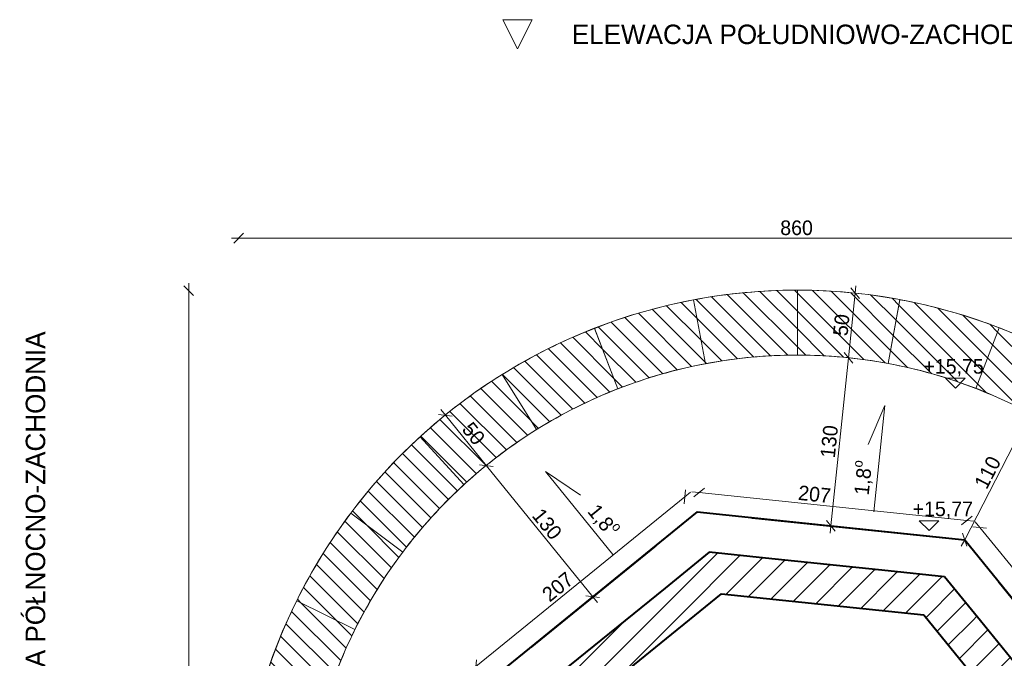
# Model space of a CAD drawing. Header units: millimetres. Extents: x 66905 to 78760, y -2855 to 13188.
# Tile 8 of 11: x 66905 to 74483, y 8271 to 13188. Entities that reach past the tile are written whole.
import ezdxf

# ---------------------------------------------------------------- set-up
doc = ezdxf.new("R2010")
doc.units = ezdxf.units.MM
doc.header["$MEASUREMENT"] = 0
doc.linetypes.add('Wipeout_Contour', pattern=[1000, 0, -1000])
for name, color, linetype, lineweight in [('0_Nr_pióra__1', 7, 'Continuous', 13), ('0_Nr_pióra__7', 7, 'Continuous', 20), ('inw_schody zewnętrzne_Nr_pióra__1', 7, 'Continuous', 13), ('inw_schody zewnętrzne_Nr_pióra__27', 7, 'Continuous', 40), ('inw_schody zewnętrzne_Nr_pióra__87', 7, 'Continuous', 13), ('inw_wymiarowanie_Nr_pióra__1', 7, 'Continuous', 13), ('inw_ściany zewnętrzne_Nr_pióra__27', 7, 'Continuous', 40), ('inw_ściany zewnętrzne_Nr_pióra__87', 7, 'Continuous', 13)]:
    doc.layers.add(name, color=color, linetype=linetype, lineweight=lineweight)
doc.layers.add('0_Nr_pióra__61', color=7, linetype='Continuous', lineweight=13, true_color=0x6a6a6a)
for name, color, linetype in [('inw_schody zewnętrzne', 7, 'Continuous'), ('inw_wymiarowanie', 7, 'Continuous'), ('inw_ściany zewnętrzne', 7, 'Continuous')]:
    doc.layers.add(name, color=color, linetype=linetype)
doc.styles.add('STYL_AUTOMATYCZNY_1', font='txt')
doc.dimstyles.new('STYL_AUTOMATYCZNY__1', dxfattribs={"dimtxt": 112.5, "dimasz": 71.25, "dimexe": 0.18, "dimexo": 0.0625, "dimgap": 0.09, "dimtad": 1, "dimdec": 0, "dimlfac": 0.1, "dimzin": 0, "dimdsep": 46, "dimtxsty": 'STYL_AUTOMATYCZNY_1', "dimblk": 'ARROWHEAD_6', "dimblk1": 'ARROWHEAD_6', "dimblk2": 'ARROWHEAD_6', "dimcen": 0.09, "dimse1": 1, "dimse2": 1, "dimclrd": 7, "dimclre": 7, "dimclrt": 7, "dimadec": 1, "dimazin": 0, "dimtfac": 1, "dimtdec": 4, "dimtmove": 0, "dimatfit": 3, "dimfxl": 0, "dimtolj": 1, "dimtzin": 0, "dimarcsym": 0})
doc.dimstyles.new('STYL_AUTOMATYCZNY__2', dxfattribs={"dimtxt": 112.5, "dimasz": 71.25, "dimexe": 0.18, "dimexo": 0.0625, "dimgap": 0.09, "dimtad": 1, "dimtih": 1, "dimtoh": 1, "dimdec": 0, "dimlfac": 0.1, "dimzin": 0, "dimdsep": 46, "dimtxsty": 'STYL_AUTOMATYCZNY_1', "dimblk": 'ARROWHEAD_6', "dimblk1": 'ARROWHEAD_6', "dimblk2": 'ARROWHEAD_6', "dimcen": 0.09, "dimse1": 1, "dimse2": 1, "dimclrd": 7, "dimclre": 7, "dimclrt": 7, "dimadec": 1, "dimazin": 0, "dimtfac": 1, "dimtdec": 4, "dimtmove": 0, "dimatfit": 3, "dimfxl": 0, "dimtolj": 1, "dimtzin": 0, "dimarcsym": 0})
doc.dimstyles.new('STYL_AUTOMATYCZNY__3', dxfattribs={"dimtxt": 112.5, "dimasz": 71.25, "dimexe": 0.18, "dimexo": 0.0625, "dimgap": 0.09, "dimtad": 1, "dimdec": 0, "dimlfac": 0.1, "dimzin": 0, "dimdsep": 46, "dimtxsty": 'STYL_AUTOMATYCZNY_1', "dimblk": 'ARROWHEAD_6', "dimblk1": 'ARROWHEAD_6', "dimblk2": 'ARROWHEAD_6', "dimcen": 0.09, "dimse1": 1, "dimse2": 1, "dimclrd": 7, "dimclre": 7, "dimclrt": 7, "dimadec": 1, "dimazin": 0, "dimtfac": 1, "dimtdec": 4, "dimtmove": 2, "dimatfit": 3, "dimfxl": 0, "dimtolj": 1, "dimtzin": 0, "dimarcsym": 0})
pattern_1 = [(45, (0, 0), (-95.45941, 95.45941), [])]
pattern_2 = [(135, (0, 0), (68.94291, 68.94291), [])]

# ---------------------------------------------------------------- blocks, each defined once
blk = doc.blocks.new('Ściana_1_4', base_point=(72214, 9077.3))
at = {"color": 254, "linetype": 'Wipeout_Contour', "lineweight": 0, "ltscale": 218649.313397}
blk.add_wipeout([(72118.6, 9398.1), (72210.9, 9087.7), (72539.4, 9354.4)], dxfattribs=at).dxf.layer = 'inw_schody zewnętrzne'
at = {"color": 254, "linetype": 'Wipeout_Contour', "lineweight": 0, "ltscale": 213099.120931}
blk.add_wipeout([(70467.8, 7672.5), (70796.3, 7939.2), (70511.5, 8093.3)], dxfattribs=at).dxf.layer = 'inw_schody zewnętrzne'
at = {"layer": 'inw_schody zewnętrzne', "linetype": 'Continuous', "lineweight": 0, "true_color": 0x000000}
h = blk.add_hatch(dxfattribs=at)
h.set_pattern_fill('Bloczki_ceramiczne_0004', color=18, style=0, pattern_type=2)
h.set_pattern_definition(pattern_1)
h.paths.add_polyline_path([(72210.9, 9087.7), (72306.4, 8766.9), (72645.9, 9042.5)])
h = blk.add_hatch(dxfattribs=at)
h.set_pattern_fill('Bloczki_ceramiczne_0004', color=18, style=0, pattern_type=2)
h.set_pattern_definition(pattern_1)
h.paths.add_polyline_path([(70751.1, 7504.2), (71090.6, 7779.8), (70796.3, 7939.2)])
at = {"color": 254, "linetype": 'Wipeout_Contour', "lineweight": 0, "ltscale": 213545.683034}
blk.add_wipeout([(70511.5, 8093.3), (70796.3, 7939.2), (70840, 8360)], dxfattribs=at).dxf.layer = 'inw_schody zewnętrzne'
at = {"layer": 'inw_schody zewnętrzne_Nr_pióra__87', "color": 7, "linetype": 'Continuous', "lineweight": 13, "flags": 128}
blk.add_lwpolyline([(70511.5, 8093.3), (70467.8, 7672.5)], dxfattribs=at)
at = {"color": 254, "linetype": 'Wipeout_Contour', "lineweight": 0, "ltscale": 287720.948303}
blk.add_wipeout([(71790.1, 9131.4), (70840, 8360), (70796.3, 7939.2), (72210.9, 9087.7)], dxfattribs=at).dxf.layer = 'inw_schody zewnętrzne'
at = {"layer": 'inw_schody zewnętrzne', "linetype": 'Continuous', "lineweight": 0, "true_color": 0x000000}
h = blk.add_hatch(dxfattribs=at)
h.set_pattern_fill('Bloczki_ceramiczne_0004', color=18, style=0, pattern_type=2)
h.set_pattern_definition(pattern_1)
h.paths.add_polyline_path([(71871.5, 8812.1), (71135.7, 8214.8), (71090.6, 7779.8), (72306.4, 8766.9)])
h = blk.add_hatch(dxfattribs=at)
h.set_pattern_fill('Bloczki_ceramiczne_0004', color=18, style=0, pattern_type=2)
h.set_pattern_definition(pattern_1)
h.paths.add_polyline_path([(70796.3, 7939.2), (71090.6, 7779.8), (71135.7, 8214.8)])
at = {"layer": 'inw_schody zewnętrzne_Nr_pióra__27', "color": 7, "linetype": 'Continuous', "lineweight": 40}
for p, q in [((71871.5, 8812.1), (71135.7, 8214.8)), ((71135.7, 8214.8), (70796.3, 7939.2)), ((70796.3, 7939.2), (70751.1, 7504.2))]:
    blk.add_line(p, q, dxfattribs=at)
at = {"layer": 'inw_schody zewnętrzne_Nr_pióra__27', "color": 7, "linetype": 'Continuous', "lineweight": 40, "flags": 128}
blk.add_lwpolyline([(71090.6, 7779.8), (72306.4, 8766.9)], dxfattribs=at)
at = {"color": 254, "linetype": 'Wipeout_Contour', "lineweight": 0, "ltscale": 217877.054285}
blk.add_wipeout([(71790.1, 9131.4), (72210.9, 9087.7), (72118.6, 9398.1)], dxfattribs=at).dxf.layer = 'inw_schody zewnętrzne'
at = {"layer": 'inw_schody zewnętrzne', "linetype": 'Continuous', "lineweight": 0, "true_color": 0x000000}
h = blk.add_hatch(dxfattribs=at)
h.set_pattern_fill('Bloczki_ceramiczne_0004', color=18, style=0, pattern_type=2)
h.set_pattern_definition(pattern_1)
h.paths.add_polyline_path([(71871.5, 8812.1), (72306.4, 8766.9), (72210.9, 9087.7)])
at = {"layer": 'inw_schody zewnętrzne_Nr_pióra__27', "color": 7, "linetype": 'Continuous', "lineweight": 40}
for p, q in [((72210.9, 9087.7), (71871.5, 8812.1)), ((72645.9, 9042.5), (72210.9, 9087.7))]:
    blk.add_line(p, q, dxfattribs=at)
at = {"layer": 'inw_schody zewnętrzne_Nr_pióra__87', "color": 7, "linetype": 'Continuous', "lineweight": 13, "flags": 128}
for points in [[(72118.6, 9398.1), (70511.5, 8093.3)], [(72118.6, 9398.1), (72539.4, 9354.4)]]:
    blk.add_lwpolyline(points, dxfattribs=at)
blk = doc.blocks.new('Ściana_7_4', base_point=(75161.6, 7481.8))
at = {"color": 254, "linetype": 'Wipeout_Contour', "lineweight": 0, "ltscale": 223632.083457}
blk.add_wipeout([(73756.7, 9228), (74023.4, 8899.5), (74177.6, 9184.3)], dxfattribs=at).dxf.layer = 'inw_schody zewnętrzne'
at = {"layer": 'inw_schody zewnętrzne', "linetype": 'Continuous', "lineweight": 0, "true_color": 0x000000}
h = blk.add_hatch(dxfattribs=at)
h.set_pattern_fill('Bloczki_ceramiczne_0004', color=18, style=0, pattern_type=2)
h.set_pattern_definition(pattern_1)
h.paths.add_polyline_path([(73588.5, 8944.7), (73864.1, 8605.2), (74023.4, 8899.5)])
at = {"color": 254, "linetype": 'Wipeout_Contour', "lineweight": 0, "ltscale": 224269.671859}
blk.add_wipeout([(74023.4, 8899.5), (74444.3, 8855.8), (74177.6, 9184.3)], dxfattribs=at).dxf.layer = 'inw_schody zewnętrzne'
at = {"layer": 'inw_schody zewnętrzne_Nr_pióra__87', "color": 7, "linetype": 'Continuous', "lineweight": 13, "flags": 128}
blk.add_lwpolyline([(74177.6, 9184.3), (73756.7, 9228)], dxfattribs=at)
at = {"color": 254, "linetype": 'Wipeout_Contour', "lineweight": 0, "ltscale": 300698.93296}
blk.add_wipeout([(74444.3, 8855.8), (74023.4, 8899.5), (75171.9, 7484.9), (75215.6, 7905.7)], dxfattribs=at).dxf.layer = 'inw_schody zewnętrzne'
at = {"layer": 'inw_schody zewnętrzne', "linetype": 'Continuous', "lineweight": 0, "true_color": 0x000000}
h = blk.add_hatch(dxfattribs=at)
h.set_pattern_fill('Bloczki_ceramiczne_0004', color=18, style=0, pattern_type=2)
h.set_pattern_definition(pattern_1)
h.paths.add_polyline_path([(73864.1, 8605.2), (74299, 8560.1), (74023.4, 8899.5)])
h = blk.add_hatch(dxfattribs=at)
h.set_pattern_fill('Bloczki_ceramiczne_0004', color=18, style=0, pattern_type=2)
h.set_pattern_definition(pattern_1)
h.paths.add_polyline_path([(74299, 8560.1), (73864.1, 8605.2), (74851.2, 7389.4), (74896.3, 7824.3)])
at = {"layer": 'inw_schody zewnętrzne_Nr_pióra__27', "color": 7, "linetype": 'Continuous', "lineweight": 40}
for p, q in [((74023.4, 8899.5), (73588.5, 8944.7)), ((74299, 8560.1), (74023.4, 8899.5)), ((74896.3, 7824.3), (74299, 8560.1)), ((75171.9, 7484.9), (74896.3, 7824.3))]:
    blk.add_line(p, q, dxfattribs=at)
at = {"layer": 'inw_schody zewnętrzne_Nr_pióra__27', "color": 7, "linetype": 'Continuous', "lineweight": 40, "flags": 128}
blk.add_lwpolyline([(73864.1, 8605.2), (74851.2, 7389.4)], dxfattribs=at)
at = {"layer": 'inw_schody zewnętrzne_Nr_pióra__87', "color": 7, "linetype": 'Continuous', "lineweight": 13, "flags": 128}
blk.add_lwpolyline([(75215.6, 7905.7), (74177.6, 9184.3)], dxfattribs=at)
blk = doc.blocks.new('Ściana_8_4', base_point=(74018.3, 8890))
at = {"layer": 'inw_schody zewnętrzne_Nr_pióra__27', "color": 7, "linetype": 'Continuous', "lineweight": 40, "flags": 128}
blk.add_lwpolyline([(72306.4, 8766.9), (73864.1, 8605.2)], dxfattribs=at)
at = {"color": 254, "linetype": 'Wipeout_Contour', "lineweight": 0, "ltscale": 294808.814706}
blk.add_wipeout([(72539.4, 9354.4), (72210.9, 9087.7), (74023.4, 8899.5), (73756.7, 9228)], dxfattribs=at).dxf.layer = 'inw_schody zewnętrzne'
at = {"layer": 'inw_schody zewnętrzne', "linetype": 'Continuous', "lineweight": 0, "true_color": 0x000000}
h = blk.add_hatch(dxfattribs=at)
h.set_pattern_fill('Bloczki_ceramiczne_0004', color=18, style=0, pattern_type=2)
h.set_pattern_definition(pattern_1)
h.paths.add_polyline_path([(73588.5, 8944.7), (72645.9, 9042.5), (72306.4, 8766.9), (73864.1, 8605.2)])
at = {"layer": 'inw_schody zewnętrzne_Nr_pióra__27', "color": 7, "linetype": 'Continuous', "lineweight": 40}
for p, q in [((72645.9, 9042.5), (72210.9, 9087.7)), ((73588.5, 8944.7), (72645.9, 9042.5)), ((74023.4, 8899.5), (73588.5, 8944.7))]:
    blk.add_line(p, q, dxfattribs=at)
at = {"layer": 'inw_schody zewnętrzne_Nr_pióra__87', "color": 7, "linetype": 'Continuous', "lineweight": 13, "flags": 128}
blk.add_lwpolyline([(73756.7, 9228), (72539.4, 9354.4)], dxfattribs=at)
blk = doc.blocks.new('Ściana_9_4', base_point=(76690, 6805.8))
at = {"layer": 'inw_ściany zewnętrzne_Nr_pióra__87', "color": 7, "linetype": 'Continuous', "lineweight": 13}
for radius in [4300, 3800]:
    blk.add_arc((72890, 6805.8), radius, 0, 180, dxfattribs=at)
blk = doc.blocks.new('Ściana_11_4', base_point=(73588.1, 10541.1))
at = {"layer": 'inw_schody zewnętrzne', "linetype": 'Continuous', "lineweight": 0, "true_color": 0x000000}
h = blk.add_hatch(dxfattribs=at)
h.set_pattern_fill('Cegła_zwykła_0004', color=18, style=0, pattern_type=2)
h.set_pattern_definition(pattern_2)
h.paths.add_polyline_path([(73679.7, 11032.7, 0.046215), (72889.8, 11105.5), (72890, 10605.5, -0.046215), (73588.1, 10541.1)])
at = {"layer": 'inw_schody zewnętrzne_Nr_pióra__1', "color": 7, "linetype": 'Continuous', "lineweight": 13, "flags": 128}
for points in [[(72889.8, 11105.5), (72890, 10605.5)], [(73679.7, 11032.7), (73588.1, 10541.1)]]:
    blk.add_lwpolyline(points, dxfattribs=at)
at = {"layer": 'inw_schody zewnętrzne_Nr_pióra__1', "color": 7, "linetype": 'Continuous', "lineweight": 13}
for radius in [4300.1, 3800.1]:
    blk.add_arc((72891.4, 6805.4), radius, 79.43617, 90.02042, dxfattribs=at)
blk = doc.blocks.new('Ściana_12_4', base_point=(74262.3, 10349.4))
at = {"layer": 'inw_schody zewnętrzne', "linetype": 'Continuous', "lineweight": 0, "true_color": 0x000000}
h = blk.add_hatch(dxfattribs=at)
h.set_pattern_fill('Cegła_zwykła_0004', color=18, style=0, pattern_type=2)
h.set_pattern_definition(pattern_2)
h.paths.add_polyline_path([(74442.7, 10815.7, 0.046215), (73679.7, 11032.4), (73588, 10540.9, -0.046215), (74262.3, 10349.4)])
at = {"layer": 'inw_schody zewnętrzne_Nr_pióra__1', "color": 7, "linetype": 'Continuous', "lineweight": 13, "flags": 128}
for points in [[(73679.7, 11032.4), (73588, 10540.9)], [(74442.7, 10815.7), (74262.3, 10349.4)]]:
    blk.add_lwpolyline(points, dxfattribs=at)
at = {"layer": 'inw_schody zewnętrzne_Nr_pióra__1', "color": 7, "linetype": 'Continuous', "lineweight": 13}
for radius in [4300.1, 3800.1]:
    blk.add_arc((72891.3, 6805.2), radius, 68.85191, 79.43617, dxfattribs=at)
blk = doc.blocks.new('Ściana_13_4', base_point=(74889.9, 10037))
at = {"layer": 'inw_schody zewnętrzne', "linetype": 'Continuous', "lineweight": 0, "true_color": 0x000000}
h = blk.add_hatch(dxfattribs=at)
h.set_pattern_fill('Cegła_zwykła_0004', color=18, style=0, pattern_type=2)
h.set_pattern_definition(pattern_2)
h.paths.add_polyline_path([(75152.9, 10462.2, 0.046215), (74442.6, 10815.4), (74262.2, 10349.1, -0.046215), (74889.9, 10037)])
at = {"layer": 'inw_schody zewnętrzne_Nr_pióra__1', "color": 7, "linetype": 'Continuous', "lineweight": 13, "flags": 128}
for points in [[(74442.6, 10815.4), (74262.2, 10349.1)], [(75152.9, 10462.2), (74889.9, 10037)]]:
    blk.add_lwpolyline(points, dxfattribs=at)
at = {"layer": 'inw_schody zewnętrzne_Nr_pióra__1', "color": 7, "linetype": 'Continuous', "lineweight": 13}
for radius in [4300.1, 3800.1]:
    blk.add_arc((72891.2, 6804.9), radius, 58.26765, 68.85191, dxfattribs=at)
blk = doc.blocks.new('Ściana_38_4', base_point=(69484.9, 8492.8))
at = {"layer": 'inw_schody zewnętrzne', "linetype": 'Continuous', "lineweight": 0, "true_color": 0x000000}
h = blk.add_hatch(dxfattribs=at)
h.set_pattern_fill('Cegła_zwykła_0004', color=18, style=0, pattern_type=2)
h.set_pattern_definition(pattern_2)
h.paths.add_polyline_path([(69036.8, 8714.7, 0.046215), (68751.9, 7974.4), (69233.1, 7838.6, -0.046215), (69484.9, 8492.8)])
at = {"layer": 'inw_schody zewnętrzne_Nr_pióra__1', "color": 7, "linetype": 'Continuous', "lineweight": 13, "flags": 128}
for points in [[(69036.8, 8714.7), (69484.9, 8492.8)], [(68751.9, 7974.4), (69233.1, 7838.6)]]:
    blk.add_lwpolyline(points, dxfattribs=at)
at = {"layer": 'inw_schody zewnętrzne_Nr_pióra__1', "color": 7, "linetype": 'Continuous', "lineweight": 13}
for radius in [4300.1, 3800.1]:
    blk.add_arc((72890.5, 6806.8), radius, 153.66123, 164.24548, dxfattribs=at)
blk = doc.blocks.new('Ściana_39_4', base_point=(69852.8, 9089.6))
at = {"layer": 'inw_schody zewnętrzne', "linetype": 'Continuous', "lineweight": 0, "true_color": 0x000000}
h = blk.add_hatch(dxfattribs=at)
h.set_pattern_fill('Cegła_zwykła_0004', color=18, style=0, pattern_type=2)
h.set_pattern_definition(pattern_2)
h.paths.add_polyline_path([(69453, 9390, 0.046215), (69037, 8714.6), (69485.1, 8492.7, -0.046215), (69852.8, 9089.6)])
at = {"layer": 'inw_schody zewnętrzne_Nr_pióra__1', "color": 7, "linetype": 'Continuous', "lineweight": 13, "flags": 128}
for points in [[(69453, 9390), (69852.8, 9089.6)], [(69037, 8714.6), (69485.1, 8492.7)]]:
    blk.add_lwpolyline(points, dxfattribs=at)
at = {"layer": 'inw_schody zewnętrzne_Nr_pióra__1', "color": 7, "linetype": 'Continuous', "lineweight": 13}
for radius in [4300.1, 3800.1]:
    blk.add_arc((72890.7, 6806.7), radius, 143.07697, 153.66123, dxfattribs=at)
blk = doc.blocks.new('Ściana_40_4', base_point=(70324, 9608.6))
at = {"layer": 'inw_schody zewnętrzne', "linetype": 'Continuous', "lineweight": 0, "true_color": 0x000000}
h = blk.add_hatch(dxfattribs=at)
h.set_pattern_fill('Cegła_zwykła_0004', color=18, style=0, pattern_type=2)
h.set_pattern_definition(pattern_2)
h.paths.add_polyline_path([(69986.2, 9977.3, 0.046215), (69453.2, 9389.8), (69853, 9089.4, -0.046215), (70324, 9608.6)])
at = {"layer": 'inw_schody zewnętrzne_Nr_pióra__1', "color": 7, "linetype": 'Continuous', "lineweight": 13, "flags": 128}
for points in [[(69986.2, 9977.3), (70324, 9608.6)], [(69453.2, 9389.8), (69853, 9089.4)]]:
    blk.add_lwpolyline(points, dxfattribs=at)
at = {"layer": 'inw_schody zewnętrzne_Nr_pióra__1', "color": 7, "linetype": 'Continuous', "lineweight": 13}
for radius in [4300.1, 3800.1]:
    blk.add_arc((72890.9, 6806.5), radius, 132.49271, 143.07697, dxfattribs=at)
blk = doc.blocks.new('Ściana_41_4', base_point=(70882.5, 10032.3))
at = {"layer": 'inw_schody zewnętrzne', "linetype": 'Continuous', "lineweight": 0, "true_color": 0x000000}
h = blk.add_hatch(dxfattribs=at)
h.set_pattern_fill('Cegła_zwykła_0004', color=18, style=0, pattern_type=2)
h.set_pattern_definition(pattern_2)
h.paths.add_polyline_path([(70618.2, 10456.7, 0.046215), (69986.4, 9977.1), (70324.1, 9608.4, -0.046215), (70882.5, 10032.3)])
at = {"layer": 'inw_schody zewnętrzne_Nr_pióra__1', "color": 7, "linetype": 'Continuous', "lineweight": 13, "flags": 128}
for points in [[(70618.2, 10456.7), (70882.5, 10032.3)], [(69986.4, 9977.1), (70324.1, 9608.4)]]:
    blk.add_lwpolyline(points, dxfattribs=at)
at = {"layer": 'inw_schody zewnętrzne_Nr_pióra__1', "color": 7, "linetype": 'Continuous', "lineweight": 13}
for radius in [4300.1, 3800.1]:
    blk.add_arc((72891.1, 6806.4), radius, 121.90845, 132.49271, dxfattribs=at)
blk = doc.blocks.new('Ściana_42_4', base_point=(71509.3, 10346.1))
at = {"layer": 'inw_schody zewnętrzne', "linetype": 'Continuous', "lineweight": 0, "true_color": 0x000000}
h = blk.add_hatch(dxfattribs=at)
h.set_pattern_fill('Cegła_zwykła_0004', color=18, style=0, pattern_type=2)
h.set_pattern_definition(pattern_2)
h.paths.add_polyline_path([(71327.5, 10811.9, 0.046215), (70618.3, 10456.5), (70882.6, 10032, -0.046215), (71509.3, 10346.1)])
at = {"layer": 'inw_schody zewnętrzne_Nr_pióra__1', "color": 7, "linetype": 'Continuous', "lineweight": 13, "flags": 128}
for points in [[(71327.5, 10811.9), (71509.3, 10346.1)], [(70618.3, 10456.5), (70882.6, 10032)]]:
    blk.add_lwpolyline(points, dxfattribs=at)
at = {"layer": 'inw_schody zewnętrzne_Nr_pióra__1', "color": 7, "linetype": 'Continuous', "lineweight": 13}
for radius in [4300.1, 3800.1]:
    blk.add_arc((72891.2, 6806.1), radius, 111.3242, 121.90846, dxfattribs=at)
blk = doc.blocks.new('Ściana_43_4', base_point=(72183.2, 10539.5))
at = {"layer": 'inw_schody zewnętrzne', "linetype": 'Continuous', "lineweight": 0, "true_color": 0x000000}
h = blk.add_hatch(dxfattribs=at)
h.set_pattern_fill('Cegła_zwykła_0004', color=18, style=0, pattern_type=2)
h.set_pattern_definition(pattern_2)
h.paths.add_polyline_path([(72090, 11030.7, 0.046215), (71327.6, 10811.6), (71509.4, 10345.9, -0.046215), (72183.2, 10539.5)])
at = {"layer": 'inw_schody zewnętrzne_Nr_pióra__1', "color": 7, "linetype": 'Continuous', "lineweight": 13, "flags": 128}
for points in [[(72090, 11030.7), (72183.2, 10539.5)], [(71327.6, 10811.6), (71509.4, 10345.9)]]:
    blk.add_lwpolyline(points, dxfattribs=at)
at = {"layer": 'inw_schody zewnętrzne_Nr_pióra__1', "color": 7, "linetype": 'Continuous', "lineweight": 13}
for radius in [4300.1, 3800.1]:
    blk.add_arc((72891.3, 6805.9), radius, 100.73994, 111.3242, dxfattribs=at)
blk = doc.blocks.new('Ściana_44_4', base_point=(72890, 10605.8))
at = {"layer": 'inw_schody zewnętrzne', "linetype": 'Continuous', "lineweight": 0, "true_color": 0x000000}
h = blk.add_hatch(dxfattribs=at)
h.set_pattern_fill('Cegła_zwykła_0004', color=18, style=0, pattern_type=2)
h.set_pattern_definition(pattern_2)
h.paths.add_polyline_path([(72889.8, 11105.8, 0.046807), (72090, 11030.5), (72183.2, 10539.2, -0.046807), (72890, 10605.8)])
at = {"layer": 'inw_schody zewnętrzne_Nr_pióra__1', "color": 7, "linetype": 'Continuous', "lineweight": 13, "flags": 128}
for points in [[(72889.8, 11105.8), (72890, 10605.8)], [(72090, 11030.5), (72183.2, 10539.2)]]:
    blk.add_lwpolyline(points, dxfattribs=at)
at = {"layer": 'inw_schody zewnętrzne_Nr_pióra__1', "color": 7, "linetype": 'Continuous', "lineweight": 13}
for radius in [4300.1, 3800.1]:
    blk.add_arc((72891.4, 6805.7), radius, 90.02042, 100.73994, dxfattribs=at)
blk = doc.blocks.new('*D55')
at = {"layer": 'inw_wymiarowanie_Nr_pióra__1', "color": 7, "linetype": 'Continuous', "lineweight": 13}
for p, q in [((74177.6, 9184.3), (74678.5, 10158.7)), ((74694.7, 10108.2), (74662.2, 10209.2)), ((74678.5, 10158.7), (74704.2, 10208.7)), ((74151.8, 9134.3), (74177.6, 9184.3)), ((74161.4, 9234.8), (74193.8, 9133.8))]:
    blk.add_line(p, q, dxfattribs=at)
at = {"layer": 'inw_wymiarowanie_Nr_pióra__1', "color": 7, "lineweight": 13, "insert": (74347.7, 9564.5), "char_height": 112.5, "attachment_point": 7, "rotation": 62.79324, "style": 'STYL_AUTOMATYCZNY_1'}
blk.add_mtext('\\A1;{\\pql;\\fCentury Gothic|b0|i0|c238|p34;110}', dxfattribs=at)
blk = doc.blocks.new('ARROWHEAD_6')
at = {"color": 0, "linetype": 'Continuous', "lineweight": 0}
for p, q in [((0, 0), (-1, 0)), ((-0.5, -0.5), (0.5, 0.5))]:
    blk.add_line(p, q, dxfattribs=at)
blk = doc.blocks.new('*D57')
at = {"layer": 'inw_wymiarowanie_Nr_pióra__1', "color": 7, "linetype": 'Continuous', "lineweight": 13}
for p, q in [((75834.7, 9148.2), (75845.7, 9253.7)), ((75840.2, 9201), (74829.9, 8380.8)), ((75883.8, 9236.4), (75840.2, 9201)), ((74835.4, 8433.5), (74824.5, 8328)), ((74829.9, 8380.8), (74786.3, 8345.3))]:
    blk.add_line(p, q, dxfattribs=at)
at = {"layer": 'inw_wymiarowanie_Nr_pióra__1', "color": 7, "lineweight": 13, "insert": (75218.5, 8725.3), "char_height": 112.5, "attachment_point": 7, "rotation": 39.07254, "style": 'STYL_AUTOMATYCZNY_1'}
blk.add_mtext('\\A1;{\\pql;\\fCentury Gothic|b0|i0|c238|p34;130}', dxfattribs=at)
blk = doc.blocks.new('Wymiary_4_4', base_point=(73903.6, 9254.7))
at = {"layer": '0_Nr_pióra__1', "color": 7, "linetype": 'Continuous', "lineweight": 13}
for p, q in [((73903.6, 9254.7), (73828.6, 9329.7)), ((73828.6, 9329.7), (73978.6, 9329.7)), ((73978.6, 9329.7), (73903.6, 9254.7))]:
    blk.add_line(p, q, dxfattribs=at)
at = {"layer": '0_Nr_pióra__1', "color": 7, "lineweight": 13, "insert": (73777.2, 9344.7), "char_height": 112.5, "attachment_point": 7, "style": 'STYL_AUTOMATYCZNY_1'}
blk.add_mtext('\\A1;{\\pql;\\fCentury Gothic|b0|i0|c238|p34;+15,77}', dxfattribs=at)
blk = doc.blocks.new('Wymiary_8_4', base_point=(74105.9, 10352.1))
at = {"layer": '0_Nr_pióra__1', "color": 7, "linetype": 'Continuous', "lineweight": 13}
for p, q in [((74105.9, 10352.1), (74030.9, 10427.1)), ((74030.9, 10427.1), (74180.9, 10427.1)), ((74180.9, 10427.1), (74105.9, 10352.1))]:
    blk.add_line(p, q, dxfattribs=at)
at = {"layer": '0_Nr_pióra__1', "color": 7, "lineweight": 13, "insert": (73860.2, 10442.1), "char_height": 112.5, "attachment_point": 7, "style": 'STYL_AUTOMATYCZNY_1'}
blk.add_mtext('\\A1;{\\pql;\\fCentury Gothic|b0|i0|c238|p34;+15,75}', dxfattribs=at)
blk = doc.blocks.new('*D74')
at = {"layer": 'inw_wymiarowanie_Nr_pióra__1', "color": 7, "linetype": 'Continuous', "lineweight": 13}
for p, q in [((73334, 11082.3), (73282.4, 10585)), ((73367.5, 11041.1), (73300.6, 11123.5)), ((73339.8, 11138.3), (73334, 11082.3)), ((73315.8, 10543.8), (73249, 10626.2))]:
    blk.add_line(p, q, dxfattribs=at)
at = {"layer": 'inw_wymiarowanie_Nr_pióra__1', "color": 7, "lineweight": 13, "insert": (73276.8, 10748.6), "char_height": 112.5, "attachment_point": 7, "rotation": 84.07254, "style": 'STYL_AUTOMATYCZNY_1'}
blk.add_mtext('\\A1;{\\pql;\\fCentury Gothic|b0|i0|c238|p34;50}', dxfattribs=at)
blk = doc.blocks.new('*D75')
at = {"layer": 'inw_wymiarowanie_Nr_pióra__1', "color": 7, "linetype": 'Continuous', "lineweight": 13}
for p, q in [((73334, 11082.3), (73282.4, 10585)), ((73315.8, 10543.8), (73249, 10626.2)), ((73282.4, 10585), (73148.1, 9291.2)), ((73114.6, 9332.4), (73181.5, 9250)), ((73148.1, 9291.2), (73142.3, 9235.3))]:
    blk.add_line(p, q, dxfattribs=at)
at = {"layer": 'inw_wymiarowanie_Nr_pióra__1', "color": 7, "lineweight": 13, "insert": (73179.2, 9809.3), "char_height": 112.5, "attachment_point": 7, "rotation": 84.07254, "style": 'STYL_AUTOMATYCZNY_1'}
blk.add_mtext('\\A1;{\\pql;\\fCentury Gothic|b0|i0|c238|p34;130}', dxfattribs=at)
blk = doc.blocks.new('*D76')
at = {"layer": 'inw_wymiarowanie_Nr_pióra__1', "color": 7, "linetype": 'Continuous', "lineweight": 13}
for p, q in [((70145.8, 10185.9), (70181.2, 10142.2)), ((70234, 10136.7), (70128.5, 10147.7)), ((70181.2, 10142.2), (70496.2, 9754.2)), ((70549, 9748.8), (70443.5, 9759.7)), ((70496.2, 9754.2), (71315, 8745.7))]:
    blk.add_line(p, q, dxfattribs=at)
at = {"layer": 'inw_wymiarowanie_Nr_pióra__1', "color": 7, "lineweight": 13, "insert": (70300.8, 10030.6), "char_height": 112.5, "attachment_point": 7, "rotation": 309.07254, "style": 'STYL_AUTOMATYCZNY_1'}
blk.add_mtext('\\A1;{\\pql;\\fCentury Gothic|b0|i0|c238|p34;50}', dxfattribs=at)
blk = doc.blocks.new('*D77')
at = {"layer": 'inw_wymiarowanie_Nr_pióra__1', "color": 7, "linetype": 'Continuous', "lineweight": 13}
for p, q in [((70549, 9748.8), (70443.5, 9759.7)), ((70496.2, 9754.2), (71315, 8745.7)), ((71262.3, 8751.2), (71367.8, 8740.2)), ((71315, 8745.7), (71350.5, 8702))]:
    blk.add_line(p, q, dxfattribs=at)
at = {"layer": 'inw_wymiarowanie_Nr_pióra__1', "color": 7, "lineweight": 13, "insert": (70840, 9366.5), "char_height": 112.5, "attachment_point": 7, "rotation": 309.07254, "style": 'STYL_AUTOMATYCZNY_1'}
blk.add_mtext('\\A1;{\\pql;\\fCentury Gothic|b0|i0|c238|p34;130}', dxfattribs=at)
blk = doc.blocks.new('*D82')
at = {"layer": 'inw_wymiarowanie_Nr_pióra__1', "color": 7, "linetype": 'Continuous', "lineweight": 13}
for p, q in [((68627.4, 11543.3), (68552.4, 11468.3)), ((77152.6, 11468.3), (77227.6, 11543.3)), ((68533.7, 11505.8), (68589.9, 11505.8)), ((68589.9, 11505.8), (77190.1, 11505.8)), ((77190.1, 11505.8), (77246.4, 11505.8))]:
    blk.add_line(p, q, dxfattribs=at)
at = {"layer": 'inw_wymiarowanie_Nr_pióra__1', "color": 7, "lineweight": 13, "insert": (72758.2, 11528.3), "char_height": 112.5, "attachment_point": 7, "style": 'STYL_AUTOMATYCZNY_1'}
blk.add_mtext('\\A1;{\\pql;\\fCentury Gothic|b0|i0|c238|p34;860}', dxfattribs=at)
blk = doc.blocks.new('*D83')
at = {"layer": 'inw_wymiarowanie_Nr_pióra__1', "color": 7, "linetype": 'Continuous', "lineweight": 13}
for p, q in [((77625.2, 11071.3), (77550.1, 11146.2)), ((77587.6, 11165), (77587.6, 11108.8)), ((77587.6, 11108.8), (77593.1, 2508.5)), ((77555.5, 2546), (77630.6, 2471)), ((77593.1, 2508.5), (77593.1, 2452.3))]:
    blk.add_line(p, q, dxfattribs=at)
at = {"layer": 'inw_wymiarowanie_Nr_pióra__1', "color": 7, "lineweight": 13, "insert": (77612.8, 6940.5), "char_height": 112.5, "attachment_point": 7, "rotation": 270.03619, "style": 'STYL_AUTOMATYCZNY_1'}
blk.add_mtext('\\A1;{\\pql;\\fCentury Gothic|b0|i0|c238|p34;860}', dxfattribs=at)
blk = doc.blocks.new('*D84')
at = {"layer": 'inw_wymiarowanie_Nr_pióra__1', "color": 7, "linetype": 'Continuous', "lineweight": 13}
for p, q in [((68242.8, 11065.4), (68167.8, 11140.3)), ((68205.2, 11159.1), (68205.3, 11102.8)), ((68205.3, 11102.8), (68210.7, 2502.6)), ((68173.2, 2540.1), (68248.2, 2465.1)), ((68210.7, 2502.6), (68210.7, 2446.3))]:
    blk.add_line(p, q, dxfattribs=at)
at = {"layer": 'inw_wymiarowanie_Nr_pióra__1', "color": 7, "lineweight": 13, "insert": (68230.4, 6934.5), "char_height": 112.5, "attachment_point": 7, "rotation": 270.03619, "style": 'STYL_AUTOMATYCZNY_1'}
blk.add_mtext('\\A1;{\\pql;\\fCentury Gothic|b0|i0|c238|p34;860}', dxfattribs=at)
blk = doc.blocks.new('*D93')
at = {"layer": 'inw_wymiarowanie_Nr_pióra__1', "color": 7, "linetype": 'Continuous', "lineweight": 13}
for p, q in [((72018.5, 9461.8), (72029.5, 9567.3)), ((72024, 9514.6), (72067.7, 9550)), ((70414.7, 8207.8), (72024, 9514.6)), ((70420.1, 8260.5), (70409.2, 8155)), ((70371, 8172.3), (70414.7, 8207.8))]:
    blk.add_line(p, q, dxfattribs=at)
at = {"layer": 'inw_wymiarowanie_Nr_pióra__1', "color": 7, "lineweight": 13, "insert": (70984.5, 8698.1), "char_height": 112.5, "attachment_point": 7, "rotation": 39.07626, "style": 'STYL_AUTOMATYCZNY_1'}
blk.add_mtext('\\A1;{\\pql;\\fCentury Gothic|b0|i0|c238|p34;207}', dxfattribs=at)
blk = doc.blocks.new('*D94')
at = {"layer": 'inw_wymiarowanie_Nr_pióra__1', "color": 7, "linetype": 'Continuous', "lineweight": 13}
for p, q in [((72078.1, 9553.1), (72134.1, 9547.3)), ((72175.2, 9580.7), (72092.9, 9513.9)), ((72134.1, 9547.3), (74193.1, 9333.5)), ((74151.9, 9300.1), (74234.2, 9366.9)), ((74193.1, 9333.5), (74249, 9327.7))]:
    blk.add_line(p, q, dxfattribs=at)
at = {"layer": 'inw_wymiarowanie_Nr_pióra__1', "color": 7, "lineweight": 13, "insert": (72891.5, 9490.2), "char_height": 112.5, "attachment_point": 7, "rotation": 354.07254, "style": 'STYL_AUTOMATYCZNY_1'}
blk.add_mtext('\\A1;{\\pql;\\fCentury Gothic|b0|i0|c238|p34;207}', dxfattribs=at)
blk = doc.blocks.new('*D95')
at = {"layer": 'inw_wymiarowanie_Nr_pióra__1', "color": 7, "linetype": 'Continuous', "lineweight": 13}
for p, q in [((74258.6, 9322.5), (74294, 9278.9)), ((74346.8, 9273.4), (74241.3, 9284.3)), ((74294, 9278.9), (75598.8, 7671.8)), ((75546, 7677.3), (75651.5, 7666.3)), ((75598.8, 7671.8), (75634.2, 7628.1))]:
    blk.add_line(p, q, dxfattribs=at)
at = {"layer": 'inw_wymiarowanie_Nr_pióra__1', "color": 7, "lineweight": 13, "insert": (74785.9, 8708.7), "char_height": 112.5, "attachment_point": 7, "rotation": 309.07254, "style": 'STYL_AUTOMATYCZNY_1'}
blk.add_mtext('\\A1;{\\pql;\\fCentury Gothic|b0|i0|c238|p34;207}', dxfattribs=at)
blk = doc.blocks.new('Elewacja_2_4', base_point=(66913.1, 11688.1))
at = {"layer": '0_Nr_pióra__61', "color": 251, "lineweight": 13, "true_color": 0x6a6a6a, "insert": (67103, 10788.2), "char_height": 150, "attachment_point": 9, "rotation": 90, "style": 'STYL_AUTOMATYCZNY_1'}
blk.add_mtext('\\A1;{\\pqr;\\pt0;\\fCentury Gothic|b0|i0|c238|p34;ELEWACJA PÓŁNOCNO-ZACHODNIA}', dxfattribs=at)
at = {"color": 254, "linetype": 'Wipeout_Contour', "lineweight": 0, "ltscale": 201999.543905}
blk.add_wipeout([(66913.1, 6918.9), (66913.1, 6693.9), (67138.1, 6806.4)], dxfattribs=at)
at = {"layer": '0_Nr_pióra__61', "color": 251, "linetype": 'Continuous', "lineweight": 13, "true_color": 0x6a6a6a, "flags": 128}
blk.add_lwpolyline([(66913.1, 6918.9), (66913.1, 6693.9), (67138.1, 6806.4)], close=True, dxfattribs=at)
blk = doc.blocks.new('Elewacja_3_4', base_point=(78651.4, 13188.1))
at = {"layer": '0_Nr_pióra__61', "color": 251, "lineweight": 13, "true_color": 0x6a6a6a, "insert": (74931.7, 12998.2), "char_height": 150, "attachment_point": 9, "style": 'STYL_AUTOMATYCZNY_1'}
blk.add_mtext('\\A1;{\\pqr;\\pt0;\\fCentury Gothic|b0|i0|c238|p34;ELEWACJA POŁUDNIOWO-ZACHODNIA}', dxfattribs=at)
at = {"color": 254, "linetype": 'Wipeout_Contour', "lineweight": 0, "ltscale": 215825.91643}
blk.add_wipeout([(70849.2, 13188.1), (70624.2, 13188.1), (70736.7, 12963.1)], dxfattribs=at)
at = {"layer": '0_Nr_pióra__61', "color": 251, "linetype": 'Continuous', "lineweight": 13, "true_color": 0x6a6a6a, "flags": 128}
blk.add_lwpolyline([(70849.2, 13188.1), (70624.2, 13188.1), (70736.7, 12963.1)], close=True, dxfattribs=at)

msp = doc.modelspace()

# ---------------------------------------------------------------- linework, layer by layer
at = {"layer": 'inw_ściany zewnętrzne_Nr_pióra__87', "color": 7, "linetype": 'Continuous', "lineweight": 13, "flags": 128}
msp.add_lwpolyline([(73478.3, 9400), (73563.2, 10217.7), (73435.8, 9918.1)], dxfattribs=at)

# ---------------------------------------------------------------- block references
at = {"color": 151, "lineweight": 13, "true_color": 0x80c2ff}
for name, p in [('Elewacja_3_4', (78651.4, 13188.1)), ('Elewacja_2_4', (66913.1, 11688.1))]:
    msp.add_blockref(name, p, dxfattribs=at)
at = {"color": 7, "linetype": 'Continuous', "lineweight": 13}
msp.add_blockref('Wymiary_8_4', (74105.9, 10352.1), dxfattribs=at)
at = {"layer": 'inw_schody zewnętrzne', "color": 7, "lineweight": 40}
for name, p in [('Ściana_44_4', (72890, 10605.8)), ('Ściana_11_4', (73588.1, 10541.1)), ('Ściana_43_4', (72183.2, 10539.5)), ('Ściana_12_4', (74262.3, 10349.4)), ('Ściana_42_4', (71509.3, 10346.1)), ('Ściana_13_4', (74889.9, 10037)), ('Ściana_41_4', (70882.5, 10032.3)), ('Ściana_40_4', (70324, 9608.6)), ('Ściana_1_4', (72214, 9077.3)), ('Ściana_39_4', (69852.8, 9089.6)), ('Ściana_7_4', (75161.6, 7481.8)), ('Ściana_38_4', (69484.9, 8492.8))]:
    msp.add_blockref(name, p, dxfattribs=at)

# ---------------------------------------------------------------- texts
at = {"layer": '0_Nr_pióra__7', "color": 7, "linetype": 'Continuous', "lineweight": 20, "insert": (73484.7, 9650.7), "char_height": 112.5, "attachment_point": 8, "rotation": 84.07254, "style": 'STYL_AUTOMATYCZNY_1'}
msp.add_mtext('\\A1;{\\pqc;\\fCentury Gothic|b0|i0|c238|p34;1,8\\fCentury Gothic|b0|i0|c238|p34;\\A1{\\H.66x;\\So^  ;}}', dxfattribs=at)

# ---------------------------------------------------------------- dimensions: what is measured, and where the dimension line sits
at = {"layer": 'inw_wymiarowanie', "color": 7, "linetype": 'Continuous', "lineweight": 13}
dim = msp.add_linear_dim(base=(73282.4, 10585), p1=(72767, 11141.2), p2=(72708.7, 10644.6), angle=264.07254, dimstyle='STYL_AUTOMATYCZNY__1', dxfattribs=at)
dim.commit()
dim.dimension.update_dxf_attribs({"geometry": '*D74', "text_midpoint": (73229.7, 10839.7), "dimtype": 160, "text_rotation": 84.07254})

# ---------------------------------------------------------------- next in the draw order: linework, layer by layer
at = {"layer": 'inw_ściany zewnętrzne_Nr_pióra__27', "color": 7, "linetype": 'Continuous', "lineweight": 40, "flags": 128}
msp.add_lwpolyline([(72118.6, 9398.1), (70511.5, 8093.3), (70297.7, 6034.3), (70467.9, 5824.7)], dxfattribs=at)
at = {"layer": 'inw_ściany zewnętrzne_Nr_pióra__87', "color": 7, "linetype": 'Continuous', "lineweight": 13, "flags": 128}
msp.add_lwpolyline([(71469, 9070.2), (70950.8, 9708.5), (71221.2, 9527.3)], dxfattribs=at)

# ---------------------------------------------------------------- next in the draw order: block references
at = {"layer": 'inw_schody zewnętrzne', "color": 7, "lineweight": 40}
msp.add_blockref('Ściana_8_4', (74018.3, 8890), dxfattribs=at)

# ---------------------------------------------------------------- next in the draw order: texts
at = {"layer": '0_Nr_pióra__7', "color": 7, "linetype": 'Continuous', "lineweight": 20, "insert": (71326.5, 9276.7), "char_height": 112.5, "attachment_point": 8, "rotation": 309.07254, "style": 'STYL_AUTOMATYCZNY_1'}
msp.add_mtext('\\A1;{\\pqc;\\fCentury Gothic|b0|i0|c238|p34;1,8\\fCentury Gothic|b0|i0|c238|p34;\\A1{\\H.66x;\\So^  ;}}', dxfattribs=at)

# ---------------------------------------------------------------- next in the draw order: dimensions: what is measured, and where the dimension line sits
at = {"layer": 'inw_wymiarowanie', "color": 7, "linetype": 'Continuous', "lineweight": 13}
for base, p1, p2, angle, dimstyle, picture, middle, turn in [((70496.2, 9754.2), (70611.4, 10491.5), (70913.7, 10093.2), 309.07254, 'STYL_AUTOMATYCZNY__1', '*D76', (70398.5, 9999.5), 309.07254), ((74678.5, 10158.7), (74177.6, 9184.3), (74672.2, 10161.9), 62.79324, 'STYL_AUTOMATYCZNY__1', '*D55', (74356.5, 9704.7), 62.79324), ((71315, 8745.7), (70913.7, 10093.2), (71315, 8745.7), 309.07254, 'STYL_AUTOMATYCZNY__1', '*D77', (70964.8, 9302.1), 309.07254), ((72024, 9514.6), (70509.2, 8091.3), (72118.6, 9398.1), 39.07626, 'STYL_AUTOMATYCZNY__3', '*D93', (71048.9, 8822.9), 39.07626), ((75598.8, 7671.8), (74177.6, 9184.3), (75482.3, 7577.2), 309.07254, 'STYL_AUTOMATYCZNY__3', '*D95', (74910.6, 8644.3), 309.07254), ((74829.9, 8380.8), (75843.5, 9196.9), (74346.7, 8976), 219.07254, 'STYL_AUTOMATYCZNY__1', '*D57', (75283, 8850), 39.07254)]:
    dim = msp.add_linear_dim(base=base, p1=p1, p2=p2, angle=angle, dimstyle=dimstyle, dxfattribs=at)
    dim.commit()
    dim.dimension.update_dxf_attribs({"geometry": picture, "text_midpoint": middle, "dimtype": 160, "text_rotation": turn})

# ---------------------------------------------------------------- next in the draw order: linework, layer by layer
at = {"layer": '0_Nr_pióra__1', "color": 7, "linetype": 'Continuous', "lineweight": 13}
msp.add_circle((72890, 6805.8), 3800, dxfattribs=at)
at = {"layer": 'inw_ściany zewnętrzne_Nr_pióra__27', "color": 7, "linetype": 'Continuous', "lineweight": 40, "flags": 128}
msp.add_lwpolyline([(72118.6, 9398.1), (74177.6, 9184.3), (75482.3, 7577.2), (75268.6, 5518.2), (73661.5, 4213.5), (73403.6, 4240.3)], dxfattribs=at)

# ---------------------------------------------------------------- next in the draw order: block references
at = {"color": 7, "linetype": 'Continuous', "lineweight": 13}
msp.add_blockref('Wymiary_4_4', (73903.6, 9254.7), dxfattribs=at)
at = {"layer": 'inw_ściany zewnętrzne', "color": 7, "lineweight": 40}
msp.add_blockref('Ściana_9_4', (76690, 6805.8), dxfattribs=at)

# ---------------------------------------------------------------- next in the draw order: dimensions: what is measured, and where the dimension line sits
at = {"layer": 'inw_wymiarowanie', "color": 7, "linetype": 'Continuous', "lineweight": 13}
dim = msp.add_linear_dim(base=(77190.1, 11505.8), p1=(68589.9, 6545.6), p2=(77190.1, 6556.1), dimstyle='STYL_AUTOMATYCZNY__2', dxfattribs=at)
dim.commit()
dim.dimension.update_dxf_attribs({"geometry": '*D82', "text_midpoint": (72886.8, 11584.5), "dimtype": 160})
for base, p1, p2, angle, dimstyle, picture, middle, turn in [((68210.7, 2502.6), (72889.8, 11105.8), (72895.3, 2505.5), 270.03619, 'STYL_AUTOMATYCZNY__1', '*D84', (68286.7, 6805.9), 270.03619), ((77593.1, 2508.5), (72889.8, 11105.8), (72895.3, 2505.5), 270.03619, 'STYL_AUTOMATYCZNY__1', '*D83', (77669.1, 6811.9), 270.03619), ((73148.1, 9291.2), (72708.7, 10644.6), (73148.1, 9291.2), 264.07254, 'STYL_AUTOMATYCZNY__1', '*D75', (73136.6, 9943.1), 84.07254), ((74193.1, 9333.5), (72118.6, 9398.1), (74177.6, 9184.3), 354.07254, 'STYL_AUTOMATYCZNY__3', '*D94', (73025.3, 9532.9), 354.07254)]:
    dim = msp.add_linear_dim(base=base, p1=p1, p2=p2, angle=angle, dimstyle=dimstyle, dxfattribs=at)
    dim.commit()
    dim.dimension.update_dxf_attribs({"geometry": picture, "text_midpoint": middle, "dimtype": 160, "text_rotation": turn})

doc.saveas('drawing.dxf')
